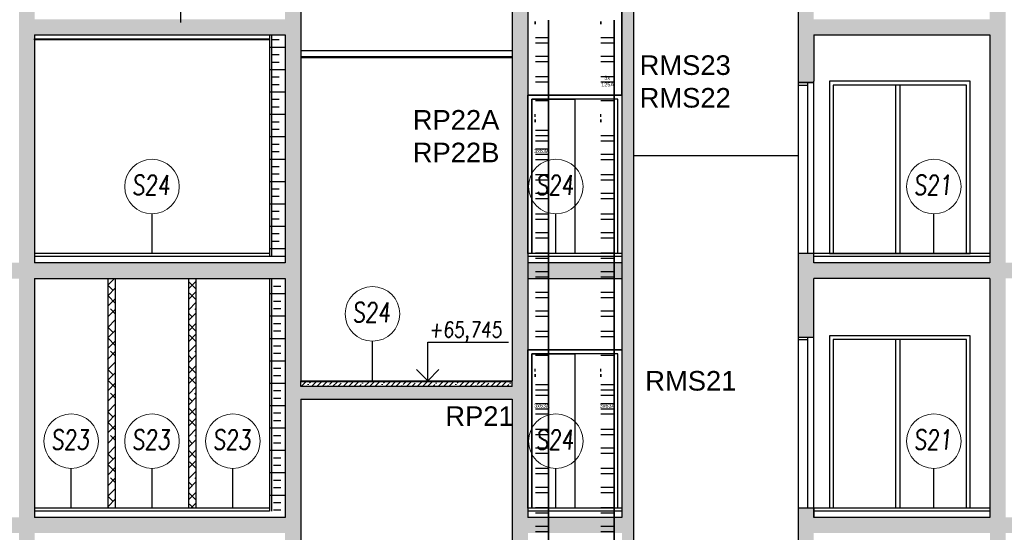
# Model space of a CAD drawing. Header units: millimetres. Extents: x 171 to 266814, y 44 to 350448.
# Tile 80 of 105: x 14834 to 27408, y 105439 to 111982. Entities that reach past the tile are written whole.
import ezdxf

# ---------------------------------------------------------------- set-up
doc = ezdxf.new("R2010")
doc.units = ezdxf.units.MM
doc.header["$LTSCALE"] = 100
for name, color, linetype in [('Elektro přívod', 1, 'Continuous'), ('KOTY', 7, 'Continuous'), ('KOTY 50', 7, 'Continuous'), ('LEGENDA', 7, 'Continuous'), ('NOVÁ TENKÁ', 240, 'Continuous'), ('NOVÁ TLUSTÁ', 240, 'Continuous'), ('Přípojnice', 202, 'Continuous'), ('SRAFA', 9, 'Continuous'), ('ŽB NOVÝ', 240, 'Continuous')]:
    doc.layers.add(name, color=color, linetype=linetype)
doc.layers.add('SRAFA ŽB', color=254, linetype='Continuous', lineweight=35)
doc.layers.add('SRAFY', color=7, linetype='Continuous', lineweight=13)
doc.styles.add('arial', font='arial.ttf', dxfattribs={"width": 0.8, "height": 1})
doc.styles.add('CS-ROMANS', font='romans.shx', dxfattribs={"width": 0.75, "oblique": 5})
doc.styles.get("Standard").update_dxf_attribs({"font": 'arial.ttf'})

msp = doc.modelspace()

# ---------------------------------------------------------------- hatches: boundary and pattern name
at = {"layer": 'SRAFA'}
h = msp.add_hatch(dxfattribs=at)
h.set_pattern_fill('INSUL', color=253, scale=30)
h.set_pattern_definition([(0, (-48815.62, 26478.78), (0, 285.75), []), (0, (-48815.62, 26574.03), (0, 285.75), [95.25, -95.25]), (0, (-48815.62, 26669.28), (0, 285.75), [95.25, -95.25])])
h.paths.add_polyline_path([(18223.671, 110938.396), (18048.671, 110938.396), (18048.671, 110923.396), (18223.671, 110923.396)])
h.paths.add_polyline_path([(18223.671, 111038.396), (18048.671, 111038.396), (18048.671, 110938.396), (18223.671, 110938.396)])
h.paths.add_polyline_path([(18048.671, 111038.396), (18023.671, 111038.396), (18023.671, 110938.396), (18048.671, 110938.396)])
h.paths.add_polyline_path([(18048.671, 110938.396), (18023.671, 110938.396), (18023.671, 110923.396), (18048.671, 110923.396)])
h.paths.add_polyline_path([(18223.671, 108678.423), (18048.671, 108678.423)])
h.paths.add_polyline_path([(18048.671, 108958.396), (18223.671, 108958.396), (18223.671, 110923.396), (18048.671, 110923.396)])
h.paths.add_polyline_path([(18048.671, 108678.423), (18023.671, 108678.423)])
h.paths.add_polyline_path([(18023.671, 108958.396), (18048.671, 108958.396), (18048.671, 110923.396), (18023.671, 110923.396)])
h.paths.add_polyline_path([(18223.671, 111788.396), (18048.671, 111788.396), (18048.671, 111038.396), (18223.671, 111038.396)])
h.paths.add_polyline_path([(18048.671, 111788.396), (18023.671, 111788.396), (18023.671, 111038.396), (18048.671, 111038.396)])
h = msp.add_hatch(dxfattribs=at)
h.set_pattern_fill('ANSI38', color=253, scale=30)
h.set_pattern_definition([(45, (51184.38, 40231.28), (-67.35192, 67.35192), []), (135, (51184.38, 40231.28), (-202.05576, 67.35192), [238.125, -142.875])])
h.paths.add_polyline_path([(16988.671, 105748.396), (17088.671, 105748.396), (17088.671, 108678.423), (16988.671, 108678.423)])
h.paths.add_polyline_path([(15958.671, 105748.396), (16058.671, 105748.396), (16058.671, 108678.423), (15958.671, 108678.423)])
h = msp.add_hatch(dxfattribs=at)
h.set_pattern_fill('INSUL', color=253, scale=30)
h.set_pattern_definition([(0, (-48790.62, 23903.78), (0, 285.75), []), (0, (-48790.62, 23999.03), (0, 285.75), [95.25, -95.25]), (0, (-48790.62, 24094.28), (0, 285.75), [95.25, -95.25])])
h.paths.add_polyline_path([(18223.672, 108348.396), (18073.672, 108348.396), (18073.672, 105708.396), (18223.672, 105708.396)])
h.paths.add_polyline_path([(18223.672, 108363.396), (18073.672, 108363.396), (18073.672, 108348.396), (18223.672, 108348.396)])
h.paths.add_polyline_path([(18223.672, 108463.396), (18073.672, 108463.396), (18073.672, 108363.396), (18223.672, 108363.396)])
h.paths.add_polyline_path([(18073.672, 108463.396), (18048.672, 108463.396), (18048.672, 108363.396), (18073.672, 108363.396)])
h.paths.add_polyline_path([(18073.672, 108363.396), (18048.672, 108363.396), (18048.672, 108348.396), (18073.672, 108348.396)])
h.paths.add_polyline_path([(18073.672, 108348.396), (18023.671, 108348.396), (18023.671, 105708.396), (18048.672, 105708.396), (18073.672, 105708.396)])
h.paths.add_polyline_path([(18223.672, 108678.423), (18073.672, 108678.423), (18073.672, 108463.396), (18223.672, 108463.396)])
h.paths.add_polyline_path([(18073.672, 108678.423), (18023.671, 108678.423), (18023.671, 108463.396), (18073.672, 108463.396)])
at = {"layer": 'SRAFA ŽB'}
h = msp.add_hatch(color=253, dxfattribs=at)
h.dxf.hatch_style = 1
h.paths.add_polyline_path([(21323.671, 112648.566), (22523.671, 112648.566), (22523.671, 112868.566), (24772.727, 112868.566), (24773.671, 111178.396), (24973.671, 111178.396), (24973.671, 111788.396), (27223.671, 111788.396), (27223.671, 108323.396), (27223.671, 105748.396), (27223.671, 105628.396), (24973.671, 105628.396), (24973.671, 105748.396), (24773.671, 105748.396), (24773.671, 104678.396), (24973.671, 104678.396), (24973.671, 105428.423), (27223.671, 105428.423), (27223.671, 102498.396), (27223.671, 102378.396), (24973.671, 102378.396), (24973.671, 102498.396), (24773.671, 102498.396), (24773.671, 101428.396), (24973.671, 101428.396), (24973.671, 102178.423), (27223.671, 102178.423), (27223.671, 99248.396), (27223.671, 99173.396), (27423.671, 99173.396), (27423.671, 99248.396), (27423.671, 102178.423), (33971.783, 102178.423), (33971.783, 102378.396), (27423.671, 102378.396), (27423.671, 102498.396), (27423.671, 105428.423), (33971.783, 105428.423), (33971.783, 105628.423), (27423.671, 105628.423), (27423.671, 105748.396), (27423.671, 109348.396), (27423.671, 112648.566), (33973.671, 112648.566), (33971.783, 112868.566), (33771.783, 112868.566), (33773.671, 112868.566), (27422.727, 112868.566), (27422.727, 113388.566), (27222.727, 113388.566), (27222.255, 111988.396), (24973.199, 111988.396), (24973.671, 113678.396), (22673.671, 113678.396), (22673.671, 113498.396), (24772.727, 113498.396), (24772.727, 112868.566), (18422.727, 112868.566), (18422.734, 113288.566), (18223.678, 113288.566), (18223.671, 111988.396), (15023.671, 111988.566), (15023.671, 113388.566), (14823.671, 113388.566), (14823.671, 112868.566), (8273.671, 112868.566), (8273.671, 112648.566), (14823.671, 112648.566), (14823.671, 108878.423), (8273.671, 108878.423), (8273.671, 108678.423), (12926.171, 108678.423), (13001.171, 108678.423), (14823.671, 108678.396), (14823.671, 105748.396), (14823.671, 105628.396), (8273.671, 105628.396), (8273.671, 105588.396), (8273.671, 105428.423), (12926.171, 105428.423), (13001.171, 105428.423), (14823.671, 105428.423), (14823.671, 99248.396), (14823.671, 99173.396), (15023.671, 99173.396), (15023.671, 99248.396), (15023.671, 105428.423), (15958.671, 105428.423), (16058.671, 105428.423), (16988.671, 105428.423), (17088.671, 105428.423), (18223.671, 105428.423), (18223.671, 99233.396), (18223.671, 99173.396), (18423.671, 99173.396), (18423.671, 100638.396), (21123.671, 100638.396), (21123.671, 99248.396), (21123.671, 99173.396), (21323.671, 99173.396), (21323.671, 99248.396), (21323.671, 102178.396), (22523.671, 102178.396), (22523.671, 99248.396), (22523.671, 99173.396), (22673.671, 99173.396), (22673.671, 113678.402), (22523.671, 113678.389), (22523.671, 108323.396), (22523.671, 105748.396), (22523.671, 105628.423), (21323.671, 105628.423), (21323.671, 105748.396), (21323.671, 108638.396)])
h.paths.add_polyline_path([(15023.671, 108678.423), (15958.671, 108678.423), (16058.671, 108678.423), (16988.671, 108678.423), (17088.671, 108678.423), (18223.671, 108678.423), (18223.671, 108878.396), (15023.671, 108878.396), (15023.671, 111788.396), (18223.671, 111788.396), (18223.671, 108308.396), (18223.671, 105733.396), (18223.671, 105628.396), (15023.671, 105628.396), (15023.671, 105748.396)], flags=16)
h.paths.add_polyline_path([(16058.671, 105733.396), (16058.671, 105748.396), (16058.671, 108598.396), (16988.671, 108598.396), (16988.671, 105748.396), (16988.671, 105733.396), (17088.671, 105733.396), (17088.671, 105748.396), (17088.671, 108598.396), (18023.671, 108598.396), (18023.671, 105748.396), (18023.671, 105733.396)], flags=0)
h.paths.add_polyline_path([(18023.671, 110923.396), (15023.671, 110923.396), (15023.671, 110938.396), (18023.671, 110938.396)], flags=0)
h.paths.add_polyline_path([(18423.671, 112648.566), (21123.671, 112648.566), (21123.671, 107373.396), (21123.671, 107298.423), (18423.671, 107298.423), (18423.671, 107373.423)], flags=16)
h.paths.add_polyline_path([(18423.671, 107138.423), (21123.671, 107138.423), (21123.671, 104123.423), (21123.671, 104048.423), (18423.671, 104048.423), (18423.671, 104123.423)], flags=16)
h.paths.add_polyline_path([(18423.671, 110923.396), (18423.671, 110938.396), (21123.671, 110938.396), (21123.671, 110923.396)], flags=0)
h.paths.add_polyline_path([(18423.671, 103888.423), (21123.671, 103888.423), (21123.671, 100873.396), (21123.671, 100798.396), (18423.671, 100798.396), (18423.671, 100873.396)], flags=16)
h.paths.add_polyline_path([(21323.671, 105428.396), (22523.671, 105428.396), (22523.671, 102498.396), (22523.671, 102378.423), (21323.671, 102378.423), (21323.671, 102498.396)], flags=16)
h.paths.add_polyline_path([(21323.671, 104518.396), (22523.671, 104518.396), (22523.671, 102498.396), (21323.671, 102498.396)], flags=0)
h.paths.add_polyline_path([(14823.671, 102378.423), (8273.671, 102378.423), (8273.671, 102178.423), (12926.171, 102178.423), (13001.171, 102178.423), (14823.671, 102178.423)], flags=17)
h.paths.add_polyline_path([(18223.671, 102378.396), (15023.671, 102378.396), (15023.671, 102338.396), (15023.671, 102178.423), (18223.671, 102178.423)], flags=17)
h.paths.add_polyline_path([(27223.671, 108878.396), (24973.671, 108878.396), (24973.671, 108998.396), (24773.671, 108998.396), (24773.671, 107928.396), (24973.671, 107928.396), (24973.671, 108678.396), (27223.671, 108678.396)], flags=17)
h.paths.add_polyline_path([(33971.783, 108878.396), (27423.671, 108878.396), (27423.671, 108838.396), (27423.671, 108678.437), (33971.783, 108678.41)], flags=17)
h = msp.add_hatch(color=253, dxfattribs=at)
h.dxf.hatch_style = 1
h.paths.add_polyline_path([(22523.671, 108878.423), (21323.671, 108878.423), (21323.671, 108678.396), (22523.671, 108678.396)])
at = {"layer": 'SRAFY'}
h = msp.add_hatch(dxfattribs=at)
h.set_pattern_fill('ANSI35', color=253, scale=15)
h.set_pattern_definition([(45, (-48815.62, 27528.81), (-67.35192, 67.35192), []), (45, (-48748.27, 27528.81), (-67.35192, 67.35192), [119.0625, -23.8125, 0, -23.8125])])
h.paths.add_polyline_path([(21123.671, 107358.423), (18423.671, 107358.423), (18423.671, 107298.423), (21123.671, 107298.423)])

# ---------------------------------------------------------------- linework, layer by layer
at = {"layer": 'KOTY', "color": 253}
for p, q in [((20044.476, 107373.423), (20044.476, 107866.66)), ((20044.476, 107866.66), (21075.233, 107866.66)), ((20044.476, 107373.423), (19903.054, 107514.845)), ((20044.476, 107373.423), (20185.897, 107514.845))]:
    msp.add_line(p, q, dxfattribs=at)
at = {"layer": 'KOTY 50', "color": 253}
for p, q in [((16886.142, 112100.807), (16886.142, 111946.253)), ((16523.671, 108998.396), (16523.671, 109503.406)), ((21680.964, 108998.396), (21680.964, 109503.406)), ((26508.381, 108998.396), (26508.381, 109503.406)), ((19338.652, 107373.423), (19338.652, 107878.433)), ((15491.171, 105748.396), (15491.171, 106253.406)), ((16523.671, 105748.396), (16523.671, 106253.406)), ((17556.171, 105748.396), (17556.171, 106253.406)), ((21680.964, 105748.396), (21680.964, 106253.406)), ((26508.381, 105748.396), (26508.381, 106253.406))]:
    msp.add_line(p, q, dxfattribs=at)
at = {"layer": 'KOTY 50', "color": 253, "lineweight": 13, "ltscale": 5}
for centre in [(16523.671, 109851.915), (21680.964, 109851.915), (26508.381, 109851.915), (19338.652, 108226.943), (15491.171, 106601.915), (16523.671, 106601.915), (17556.171, 106601.915), (21680.964, 106601.915), (26508.381, 106601.915)]:
    msp.add_circle(centre, 348.51, dxfattribs=at)
at = {"layer": 'NOVÁ TENKÁ', "color": 253}
for p, q in [((15023.671, 111788.396), (18223.671, 111788.396)), ((24973.671, 111788.396), (27223.671, 111788.396)), ((18423.671, 111588.396), (21123.671, 111588.396)), ((18423.671, 111513.396), (21123.671, 111513.396)), ((18423.671, 111498.396), (21123.671, 111498.396)), ((24773.671, 111198.396), (24773.671, 108998.396)), ((24898.671, 111148.396), (24898.671, 111178.396)), ((24898.671, 108998.396), (24898.671, 111178.396)), ((24973.671, 108998.396), (24973.671, 111198.396)), ((26973.671, 111198.396), (25173.671, 111198.396)), ((25173.671, 111198.396), (25173.671, 108998.396)), ((26973.671, 108998.396), (26973.671, 111198.396)), ((24773.671, 111148.396), (24898.671, 111148.396)), ((26923.671, 111148.396), (25223.671, 111148.396)), ((25223.671, 111148.396), (25223.671, 108998.396)), ((26023.671, 108998.396), (26023.671, 111148.396)), ((26073.671, 111148.396), (26073.671, 108998.396)), ((26923.671, 108998.396), (26923.671, 111148.396)), ((22523.671, 111018.396), (21323.671, 111018.396)), ((21373.671, 110968.396), (21923.671, 110968.396)), ((21373.671, 108998.396), (21373.671, 110968.396)), ((22473.671, 110968.396), (21373.671, 110968.396)), ((21373.671, 110968.396), (21373.671, 108998.396)), ((21923.671, 110968.396), (21923.671, 108998.396)), ((21923.671, 110968.396), (21923.671, 108998.396)), ((22473.671, 110968.396), (21923.671, 110968.396)), ((21923.671, 110968.396), (21923.671, 108998.396)), ((22473.671, 108998.396), (22473.671, 110968.396)), ((22473.671, 108998.396), (22473.671, 110968.396)), ((22673.671, 110248.396), (24773.671, 110248.396)), ((18023.671, 108998.396), (18023.671, 108983.396)), ((22523.671, 108958.423), (21323.671, 108958.423)), ((22523.671, 108998.396), (22523.671, 108838.396)), ((27223.671, 108998.396), (27223.671, 108878.396)), ((22523.671, 108878.423), (21323.671, 108878.423)), ((27223.671, 108878.396), (24973.671, 108878.396)), ((15958.671, 108678.423), (16058.671, 108678.423)), ((16988.671, 108678.423), (17088.671, 108678.423)), ((24773.671, 107948.396), (24773.671, 107898.396)), ((24773.671, 107948.396), (24773.671, 105748.396)), ((24773.671, 107898.396), (24898.671, 107898.396)), ((24898.671, 107898.396), (24898.671, 107928.396)), ((24898.671, 105748.396), (24898.671, 107928.396)), ((24973.671, 105748.396), (24973.671, 107948.396)), ((26973.671, 107948.396), (25173.671, 107948.396)), ((25173.671, 107948.396), (25173.671, 105748.396)), ((26923.671, 107898.396), (25223.671, 107898.396)), ((25223.671, 107898.396), (25223.671, 105748.396)), ((26023.671, 105748.396), (26023.671, 107898.396)), ((26073.671, 107898.396), (26073.671, 105748.396)), ((26923.671, 105748.396), (26923.671, 107898.396)), ((26973.671, 105748.396), (26973.671, 107948.396)), ((22523.671, 107768.396), (21323.671, 107768.396)), ((21373.671, 107718.396), (21923.671, 107718.396)), ((21373.671, 105748.396), (21373.671, 107718.396)), ((22473.671, 107718.396), (21373.671, 107718.396)), ((21373.671, 107718.396), (21373.671, 105748.396)), ((21923.671, 107718.396), (21923.671, 105748.396)), ((21923.671, 107718.396), (21923.671, 105748.396)), ((22473.671, 107718.396), (21923.671, 107718.396)), ((21923.671, 107718.396), (21923.671, 105748.396)), ((22473.671, 105748.396), (22473.671, 107718.396)), ((22473.671, 105748.396), (22473.671, 107718.396)), ((18423.671, 107298.423), (18423.671, 107373.423)), ((21123.671, 107358.423), (18423.671, 107358.423)), ((21123.671, 107298.423), (18423.671, 107298.423)), ((21123.671, 107298.423), (21123.671, 107373.423)), ((15023.671, 105748.396), (15023.671, 105628.396)), ((18023.671, 105748.396), (18023.671, 105708.396)), ((18223.671, 105733.396), (18223.671, 105628.396)), ((21323.671, 105748.396), (21323.671, 105628.423)), ((22523.671, 105748.396), (22523.671, 105628.396)), ((24773.671, 105748.396), (24773.671, 104698.396)), ((24973.671, 105748.396), (24973.671, 105628.423)), ((24973.671, 105628.423), (24973.671, 105748.396)), ((27223.671, 105628.396), (24973.671, 105628.396)), ((27223.671, 105748.396), (27223.671, 105628.396))]:
    msp.add_line(p, q, dxfattribs=at)
for points in [[(21323.671, 111018.396), (22523.671, 111018.396), (22523.671, 108998.396), (21323.671, 108998.396)], [(21323.671, 107768.396), (22523.671, 107768.396), (22523.671, 105748.396), (21323.671, 105748.396)]]:
    msp.add_lwpolyline(points, close=True, dxfattribs=at)
for points in [[(18223.671, 105628.396), (15023.671, 105628.396)], [(22523.671, 105628.423), (21323.671, 105628.423)]]:
    msp.add_lwpolyline(points, dxfattribs=at)
at = {"layer": 'NOVÁ TLUSTÁ', "color": 253}
for p, q in [((18023.671, 111788.396), (18023.671, 108958.396)), ((18048.671, 111788.396), (18048.671, 108983.396)), ((18048.671, 109348.396), (18048.671, 108958.396)), ((18023.671, 108998.396), (15023.671, 108998.396)), ((18223.671, 108958.396), (15023.671, 108958.396)), ((27223.671, 108998.396), (24773.671, 108998.396)), ((27223.671, 108958.396), (24973.671, 108958.396)), ((25173.671, 108998.396), (26973.671, 108998.396)), ((15958.671, 108678.423), (15958.671, 105748.396)), ((16058.671, 105748.396), (16058.671, 108678.423)), ((16988.671, 108678.423), (16988.671, 105748.396)), ((17088.671, 105748.396), (17088.671, 108678.423)), ((18023.671, 108678.423), (18023.671, 105748.396)), ((18048.671, 108678.423), (18048.671, 105708.396)), ((18048.671, 108678.423), (18048.671, 108308.396)), ((18423.671, 107373.423), (21123.671, 107373.423)), ((18423.671, 107138.423), (21123.671, 107138.423)), ((18023.671, 105748.396), (15023.671, 105748.396)), ((18023.671, 105708.396), (15023.671, 105708.396)), ((22523.671, 105748.396), (21323.671, 105748.396)), ((22523.671, 105708.396), (21323.671, 105708.396)), ((27223.671, 105748.396), (24773.671, 105748.396)), ((27223.671, 105708.396), (24973.671, 105708.396))]:
    msp.add_line(p, q, dxfattribs=at)
msp.add_lwpolyline([(15023.671, 111738.382), (18023.671, 111738.382), (18023.671, 111723.382), (15023.671, 111723.382)], close=True, dxfattribs=at)
at = {"layer": 'Přípojnice'}
for p, q in [((21418.523, 111958.722, 49.182), (21418.523, 111924.722, 49.182)), ((21587.523, 111958.722, 49.182), (21587.523, 111924.722, 49.182)), ((22255.523, 111958.722, 49.182), (22255.523, 111924.722, 49.182)), ((22424.523, 111958.722, 49.182), (22424.523, 111924.722, 49.182)), ((21419.523, 111755.722, 100.182), (21586.523, 111755.722, 100.182)), ((21419.523, 111687.722, 100.182), (21586.523, 111687.722, 100.182)), ((22256.523, 111755.722, 100.182), (22423.523, 111755.722, 100.182)), ((22256.523, 111687.722, 100.182), (22423.523, 111687.722, 100.182)), ((21419.523, 111516.722, 32.182), (21586.523, 111516.722, 32.182)), ((21419.523, 111448.722, 32.182), (21586.523, 111448.722, 32.182)), ((22256.523, 111516.722, 32.182), (22423.523, 111516.722, 32.182)), ((22256.523, 111448.722, 32.182), (22423.523, 111448.722, 32.182)), ((21419.523, 111255.722, 100.182), (21586.523, 111255.722, 100.182)), ((21419.523, 111187.722, 100.182), (21586.523, 111187.722, 100.182)), ((22256.523, 111255.722, 100.182), (22423.523, 111255.722, 100.182)), ((22256.523, 111187.722, 100.182), (22423.523, 111187.722, 100.182)), ((21419.523, 111016.722, 32.182), (21586.523, 111016.722, 32.182)), ((21419.523, 110948.722, 32.182), (21586.523, 110948.722, 32.182)), ((22256.523, 111016.722, 32.182), (22423.523, 111016.722, 32.182)), ((22256.523, 110948.722, 32.182), (22423.523, 110948.722, 32.182)), ((21418.523, 110742.722, 66.182), (21418.523, 110776.722, 66.182)), ((21418.523, 110708.722, 49.182), (21418.523, 110674.722, 49.182)), ((21587.523, 110742.722, 66.182), (21587.523, 110776.722, 66.182)), ((21587.523, 110708.722, 49.182), (21587.523, 110674.722, 49.182)), ((22255.523, 110742.722, 66.182), (22255.523, 110776.722, 66.182)), ((22255.523, 110708.722, 49.182), (22255.523, 110674.722, 49.182)), ((22424.523, 110742.722, 66.182), (22424.523, 110776.722, 66.182)), ((22424.523, 110708.722, 49.182), (22424.523, 110674.722, 49.182)), ((21419.523, 110505.722, 100.182), (21586.523, 110505.722, 100.182)), ((21419.523, 110437.722, 100.182), (21586.523, 110437.722, 100.182)), ((22256.523, 110505.722, 100.182), (22423.523, 110505.722, 100.182)), ((22256.523, 110437.722, 100.182), (22423.523, 110437.722, 100.182)), ((21419.523, 110266.722, 32.182), (21586.523, 110266.722, 32.182)), ((21419.523, 110198.722, 32.182), (21586.523, 110198.722, 32.182)), ((22256.523, 110266.722, 32.182), (22423.523, 110266.722, 32.182)), ((22256.523, 110198.722, 32.182), (22423.523, 110198.722, 32.182)), ((21419.523, 110005.722, 100.182), (21586.523, 110005.722, 100.182)), ((21419.523, 109937.722, 100.182), (21586.523, 109937.722, 100.182)), ((22256.523, 110005.722, 100.182), (22423.523, 110005.722, 100.182)), ((22256.523, 109937.722, 100.182), (22423.523, 109937.722, 100.182)), ((21419.523, 109766.722, 32.182), (21586.523, 109766.722, 32.182)), ((21419.523, 109698.722, 32.182), (21586.523, 109698.722, 32.182)), ((22256.523, 109766.722, 32.182), (22423.523, 109766.722, 32.182)), ((22256.523, 109698.722, 32.182), (22423.523, 109698.722, 32.182)), ((21419.523, 109505.722, 100.182), (21586.523, 109505.722, 100.182)), ((21419.523, 109437.722, 100.182), (21586.523, 109437.722, 100.182)), ((22256.523, 109505.722, 100.182), (22423.523, 109505.722, 100.182)), ((22256.523, 109437.722, 100.182), (22423.523, 109437.722, 100.182)), ((21419.523, 109266.722, 32.182), (21586.523, 109266.722, 32.182)), ((21419.523, 109198.722, 32.182), (21586.523, 109198.722, 32.182)), ((22256.523, 109266.722, 32.182), (22423.523, 109266.722, 32.182)), ((22256.523, 109198.722, 32.182), (22423.523, 109198.722, 32.182)), ((21419.523, 109005.722, 100.182), (21586.523, 109005.722, 100.182)), ((21419.523, 108937.722, 100.182), (21586.523, 108937.722, 100.182)), ((22256.523, 109005.722, 100.182), (22423.523, 109005.722, 100.182)), ((22256.523, 108937.722, 100.182), (22423.523, 108937.722, 100.182)), ((21419.523, 108766.722, 32.182), (21586.523, 108766.722, 32.182)), ((21419.523, 108698.722, 32.182), (21586.523, 108698.722, 32.182)), ((22256.523, 108766.722, 32.182), (22423.523, 108766.722, 32.182)), ((22256.523, 108698.722, 32.182), (22423.523, 108698.722, 32.182)), ((21419.523, 108505.722, 100.182), (21586.523, 108505.722, 100.182)), ((21419.523, 108437.722, 100.182), (21586.523, 108437.722, 100.182)), ((22256.523, 108505.722, 100.182), (22423.523, 108505.722, 100.182)), ((22256.523, 108437.722, 100.182), (22423.523, 108437.722, 100.182)), ((21419.523, 108266.722, 32.182), (21586.523, 108266.722, 32.182)), ((22256.523, 108266.722, 32.182), (22423.523, 108266.722, 32.182)), ((21419.523, 108198.722, 32.182), (21586.523, 108198.722, 32.182)), ((22256.523, 108198.722, 32.182), (22423.523, 108198.722, 32.182)), ((21419.523, 108005.722, 100.182), (21586.523, 108005.722, 100.182)), ((21419.523, 107937.722, 100.182), (21586.523, 107937.722, 100.182)), ((22256.523, 108005.722, 100.182), (22423.523, 108005.722, 100.182)), ((22256.523, 107937.722, 100.182), (22423.523, 107937.722, 100.182)), ((21419.523, 107766.722, 32.182), (21586.523, 107766.722, 32.182)), ((22256.523, 107766.722, 32.182), (22423.523, 107766.722, 32.182)), ((21419.523, 107698.722, 32.182), (21586.523, 107698.722, 32.182)), ((22256.523, 107698.722, 32.182), (22423.523, 107698.722, 32.182)), ((21418.523, 107492.722, 66.182), (21418.523, 107526.722, 66.182)), ((21587.523, 107492.722, 66.182), (21587.523, 107526.722, 66.182)), ((22255.523, 107492.722, 66.182), (22255.523, 107526.722, 66.182)), ((22424.523, 107492.722, 66.182), (22424.523, 107526.722, 66.182)), ((21418.523, 107458.722, 49.182), (21418.523, 107424.722, 49.182)), ((21587.523, 107458.722, 49.182), (21587.523, 107424.722, 49.182)), ((22255.523, 107458.722, 49.182), (22255.523, 107424.722, 49.182)), ((22424.523, 107458.722, 49.182), (22424.523, 107424.722, 49.182)), ((21419.523, 107255.722, 100.182), (21586.523, 107255.722, 100.182)), ((21419.523, 107187.722, 100.182), (21586.523, 107187.722, 100.182)), ((22256.523, 107255.722, 100.182), (22423.523, 107255.722, 100.182)), ((22256.523, 107187.722, 100.182), (22423.523, 107187.722, 100.182)), ((21419.523, 107016.722, 32.182), (21586.523, 107016.722, 32.182)), ((22256.523, 107016.722, 32.182), (22423.523, 107016.722, 32.182)), ((21419.523, 106948.722, 32.182), (21586.523, 106948.722, 32.182)), ((22256.523, 106948.722, 32.182), (22423.523, 106948.722, 32.182)), ((21419.523, 106755.722, 100.182), (21586.523, 106755.722, 100.182)), ((21419.523, 106687.722, 100.182), (21586.523, 106687.722, 100.182)), ((22256.523, 106755.722, 100.182), (22423.523, 106755.722, 100.182)), ((22256.523, 106687.722, 100.182), (22423.523, 106687.722, 100.182)), ((21419.523, 106516.722, 32.182), (21586.523, 106516.722, 32.182)), ((22256.523, 106516.722, 32.182), (22423.523, 106516.722, 32.182)), ((21419.523, 106448.722, 32.182), (21586.523, 106448.722, 32.182)), ((22256.523, 106448.722, 32.182), (22423.523, 106448.722, 32.182)), ((21419.523, 106255.722, 100.182), (21586.523, 106255.722, 100.182)), ((22256.523, 106255.722, 100.182), (22423.523, 106255.722, 100.182)), ((21419.523, 106187.722, 100.182), (21586.523, 106187.722, 100.182)), ((22256.523, 106187.722, 100.182), (22423.523, 106187.722, 100.182)), ((21419.523, 106016.722, 32.182), (21586.523, 106016.722, 32.182)), ((22256.523, 106016.722, 32.182), (22423.523, 106016.722, 32.182)), ((21419.523, 105948.722, 32.182), (21586.523, 105948.722, 32.182)), ((22256.523, 105948.722, 32.182), (22423.523, 105948.722, 32.182)), ((21419.523, 105755.722, 100.182), (21586.523, 105755.722, 100.182)), ((22256.523, 105755.722, 100.182), (22423.523, 105755.722, 100.182)), ((21419.523, 105687.722, 100.182), (21586.523, 105687.722, 100.182)), ((22256.523, 105687.722, 100.182), (22423.523, 105687.722, 100.182)), ((21419.523, 105516.722, 32.182), (21586.523, 105516.722, 32.182)), ((22256.523, 105516.722, 32.182), (22423.523, 105516.722, 32.182)), ((21419.523, 105448.722, 32.182), (21586.523, 105448.722, 32.182)), ((22256.523, 105448.722, 32.182), (22423.523, 105448.722, 32.182))]:
    msp.add_line(p, q, dxfattribs=at)
at = {"layer": 'Přípojnice', "extrusion": (-6.12323e-17, -6.12323e-17, -1)}
for p, q in [((21418.523, 111958.722, 66.182), (21418.523, 111924.722, 66.182)), ((21587.523, 111958.722, 66.182), (21587.523, 111924.722, 66.182)), ((22255.523, 111958.722, 66.182), (22255.523, 111924.722, 66.182)), ((22424.523, 111958.722, 66.182), (22424.523, 111924.722, 66.182))]:
    msp.add_line(p, q, dxfattribs=at)
at = {"layer": 'Přípojnice', "color": 3}
for p, q in [((22256.523, 111516.722, 333.545), (22423.523, 111516.722, 333.545)), ((21419.523, 110573.722, 200.364), (21586.523, 110573.722, 200.364)), ((21419.523, 110505.722, 200.364), (21586.523, 110505.722, 200.364)), ((21419.523, 110334.722, 132.364), (21586.523, 110334.722, 132.364)), ((21419.523, 110266.722, 132.364), (21586.523, 110266.722, 132.364)), ((21419.523, 107323.722, 200.364), (21586.523, 107323.722, 200.364)), ((22256.523, 107323.722, 200.364), (22423.523, 107323.722, 200.364)), ((21419.523, 107255.722, 200.364), (21586.523, 107255.722, 200.364)), ((22256.523, 107255.722, 200.364), (22423.523, 107255.722, 200.364)), ((21419.523, 107084.722, 132.364), (21586.523, 107084.722, 132.364)), ((21419.523, 107016.722, 132.364), (21586.523, 107016.722, 132.364)), ((22256.523, 107084.722, 132.364), (22423.523, 107084.722, 132.364)), ((22256.523, 107016.722, 132.364), (22423.523, 107016.722, 132.364))]:
    msp.add_line(p, q, dxfattribs=at)
at = {"layer": 'Přípojnice'}
for points in [[(21587.523, 110725.722, 32.182), (21587.523, 111975.722, 32.182), (21587.523, 111975.722, 100.182), (21587.523, 110725.722, 100.182)], [(21587.523, 111975.722, 32.182), (21587.523, 111959.222, 32.182), (21587.523, 111959.222, 100.182), (21587.523, 111975.722, 100.182)], [(22424.523, 110725.722, 32.182), (22424.523, 111975.722, 32.182), (22424.523, 111975.722, 100.182), (22424.523, 110725.722, 100.182)], [(22424.523, 111975.722, 32.182), (22424.523, 111959.222, 32.182), (22424.523, 111959.222, 100.182), (22424.523, 111975.722, 100.182)], [(21587.523, 107475.722, 32.182), (21587.523, 110725.722, 32.182), (21587.523, 110725.722, 100.182), (21587.523, 107475.722, 100.182)], [(22424.523, 107475.722, 32.182), (22424.523, 110725.722, 32.182), (22424.523, 110725.722, 100.182), (22424.523, 107475.722, 100.182)], [(21587.523, 104225.722, 32.182), (21587.523, 107475.722, 32.182), (21587.523, 107475.722, 100.182), (21587.523, 104225.722, 100.182)], [(22424.523, 104225.722, 32.182), (22424.523, 107475.722, 32.182), (22424.523, 107475.722, 100.182), (22424.523, 104225.722, 100.182)]]:
    msp.add_polyline3d(points, dxfattribs=at)
at = {"layer": 'Přípojnice', "extrusion": (1, 2.63299e-15, -6.12323e-17)}
for centre in [(111941.722, 66.182, 21418.523), (111941.722, 66.182, 21587.523), (111941.722, 66.182, 22255.523), (111941.722, 66.182, 22424.523)]:
    msp.add_circle(centre, 17, dxfattribs=at)
at = {"layer": 'Přípojnice', "extrusion": (1, 2.51053e-15, -6.12323e-17)}
for centre in [(110691.722, 66.182, 21418.523), (110691.722, 66.182, 21587.523), (110691.722, 66.182, 22255.523), (110691.722, 66.182, 22424.523)]:
    msp.add_circle(centre, 17, dxfattribs=at)
at = {"layer": 'Přípojnice', "extrusion": (1, 2.38806e-15, -6.12323e-17)}
for centre in [(107441.722, 66.182, 21418.523), (107441.722, 66.182, 21587.523), (107441.722, 66.182, 22255.523), (107441.722, 66.182, 22424.523)]:
    msp.add_circle(centre, 17, dxfattribs=at)
at = {"layer": 'ŽB NOVÝ', "color": 253}
for p, q in [((18423.671, 112648.566), (18423.671, 107373.396)), ((21123.671, 112648.566), (21123.671, 107373.396)), ((21323.671, 112648.566), (21323.671, 108323.396)), ((22523.671, 111023.396), (22523.671, 112648.566)), ((22523.671, 112648.566), (22523.671, 108323.396)), ((22673.671, 112648.566), (22673.671, 99173.396)), ((24773.671, 112648.566), (24773.671, 111198.396)), ((15023.671, 111788.396), (15023.671, 108878.396)), ((15023.671, 111788.396), (18223.671, 111788.396)), ((18223.671, 111788.396), (18223.671, 108878.396)), ((24973.671, 111788.396), (24973.671, 111198.396)), ((24973.671, 111788.396), (27223.671, 111788.396)), ((27223.671, 111788.396), (27223.671, 108998.396)), ((24773.671, 111178.396), (24973.671, 111178.396)), ((24898.671, 111178.396), (24773.671, 111178.396)), ((24973.671, 111178.396), (24773.671, 111178.396)), ((24773.671, 111178.396), (24973.671, 111178.396)), ((24773.671, 108998.396), (24773.671, 107948.396)), ((24973.671, 108878.396), (24973.671, 108998.396)), ((18223.671, 108878.396), (15023.671, 108878.396)), ((15023.671, 108678.423), (15023.671, 108323.396)), ((15023.671, 108678.423), (15023.671, 105748.396)), ((18223.671, 108678.423), (18223.671, 108308.396)), ((18223.671, 108678.423), (18223.671, 105733.396)), ((24973.671, 107948.396), (24973.671, 108678.396)), ((27223.671, 108678.396), (24973.671, 108678.396)), ((27223.671, 108678.396), (27223.671, 105748.396)), ((21323.671, 108638.396), (21323.671, 105748.396)), ((22523.671, 108638.396), (22523.671, 105748.396)), ((24773.671, 107928.396), (24973.671, 107928.396)), ((18423.671, 107138.423), (18423.671, 104123.423)), ((21123.671, 107138.423), (21123.671, 104123.423))]:
    msp.add_line(p, q, dxfattribs=at)
for points in [[(15023.671, 108678.423), (15958.671, 108678.423)], [(16058.671, 108678.423), (16988.671, 108678.423)], [(17088.671, 108678.423), (18223.671, 108678.423)], [(21323.671, 108678.396), (22523.671, 108678.396)]]:
    msp.add_lwpolyline(points, dxfattribs=at)

# ---------------------------------------------------------------- texts
at = {"layer": 'Elektro přívod', "lineweight": -3, "char_height": 250, "width": 62288.13584, "attachment_point": 1}
for s, insert in [('RMS23\\PRMS22', (22750.751, 111526.914)), ('RP22A\\PRP22B', (19853.738, 110828.728)), ('RMS21', (22822.576, 107497.389)), ('RP21', (20269.304, 107046.503))]:
    msp.add_mtext(s, dxfattribs=dict(at, insert=insert))
at = {"layer": 'KOTY', "color": 253, "insert": (20060.55, 108126.916), "char_height": 200, "attachment_point": 1}
msp.add_mtext_dynamic_manual_height_columns('{\\Fromans|c238;\\Q5;\\W0.8;+65,745}', width=1936.17472, gutter_width=12.5, heights=[0], dxfattribs=at)
at = {"layer": 'LEGENDA', "color": 253, "char_height": 250, "attachment_point": 5, "style": 'CS-ROMANS'}
for s, insert in [('\\A1;S24', (16509.986, 109871.058)), ('\\A1;S24', (21667.279, 109871.058)), ('\\A1;S21', (26494.696, 109871.058)), ('\\A1;S24', (19324.967, 108246.086)), ('\\A1;S23', (15477.486, 106621.058)), ('\\A1;S23', (16509.986, 106621.058)), ('\\A1;S23', (17542.486, 106621.058)), ('\\A1;S24', (21667.279, 106621.058)), ('\\A1;S21', (26494.696, 106621.058))]:
    msp.add_mtext(s, dxfattribs=dict(at, insert=insert))
at = {"layer": 'Přípojnice', "color": 3, "style": 'arial'}
for s, p in [('125A', (22260.967, 111130.222, 233.364)), ('3x', (22300.154, 111215.721, 32.182)), ('3x63A', (21403.148, 110280.837, 200.364)), ('3x63A', (21403.148, 107030.837, 200.364)), ('3x63A', (22240.148, 107030.837, 200.364))]:
    msp.add_text(s, height=50, dxfattribs=at).set_placement(p)

doc.saveas('drawing.dxf')
